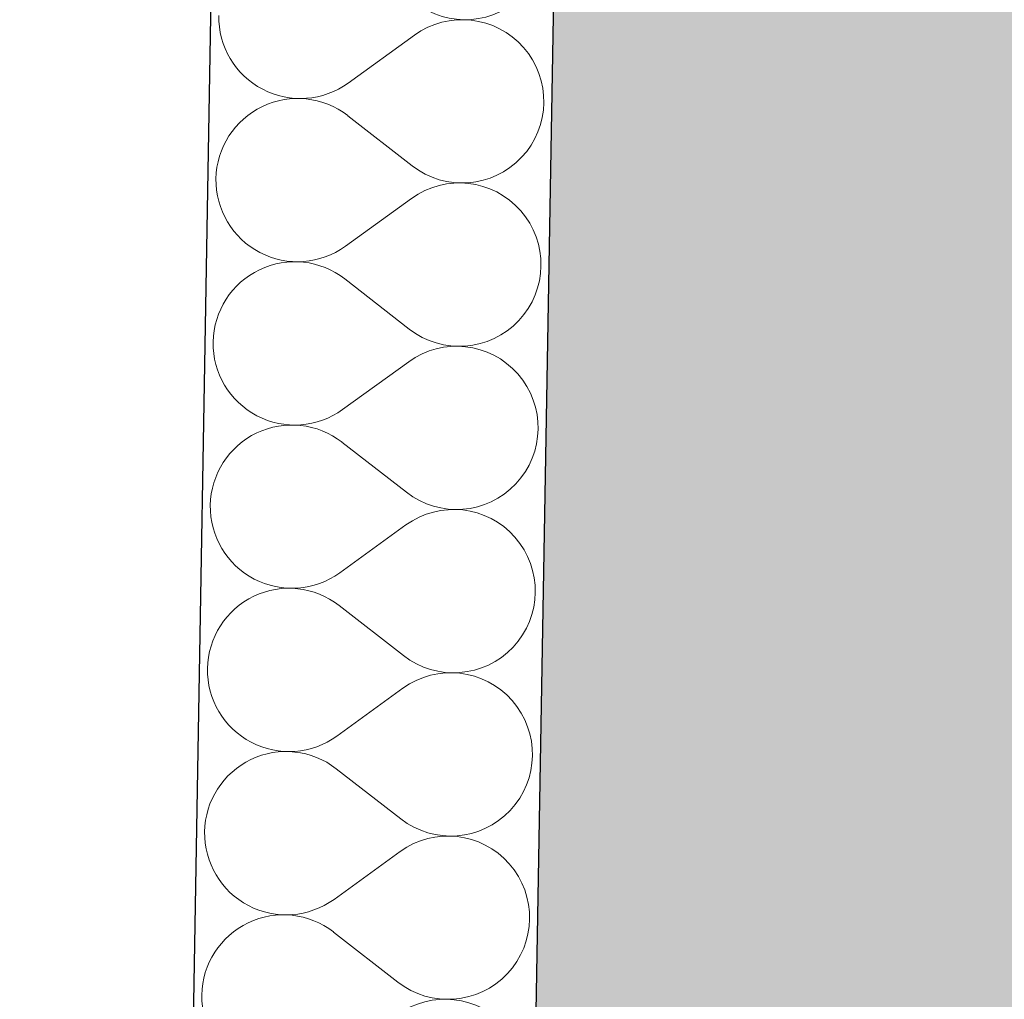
# Model space of a CAD drawing. Header units: millimetres. Extents: x -24674 to 2959, y -2716 to 20653.
# Tile 31 of 161: x -20642 to -20182, y 5005 to 5462. Entities that reach past the tile are written whole.
import ezdxf

# ---------------------------------------------------------------- set-up
doc = ezdxf.new("R2010")
doc.units = ezdxf.units.MM
doc.header["$MEASUREMENT"] = 0
doc.linetypes.add('Wipeout_Contour', pattern=[1000, 0, -1000])
for name, color, linetype in [('9._POHLED ZÁPADNÍ_1_Konstrukce - nosné', 7, 'Continuous'), ('9._POHLED ZÁPADNÍ_1_Nové_Konstrukce - nosné', 7, 'Continuous'), ('9._POHLED ZÁPADNÍ_1_Nové_Výplně – Řezové', 7, 'Continuous'), ('9._POHLED ZÁPADNÍ_1_Výplně – Řezové', 7, 'Continuous'), ('9._POHLED ZÁPADNÍ_1_VÝTAH VAR 1', 7, 'Continuous')]:
    doc.layers.add(name, color=color, linetype=linetype)

# ---------------------------------------------------------------- blocks, each defined once
blk = doc.blocks.new('*X4', base_point=(-27719.5, -6043.99))
at = {"layer": '9._POHLED ZÁPADNÍ_1_Nové_Výplně – Řezové', "color": 21, "linetype": 'Continuous', "lineweight": 20, "true_color": 0xffaaaa}
for p, q in [((-20548.99, 5463.8), (-20548.94, 5461.08)), ((-20548.94, 5461.08), (-20548.69, 5458.37)), ((-20442.86, 5461.07), (-20445.5, 5460.44)), ((-20440.17, 5461.51), (-20442.86, 5461.07)), ((-20437.46, 5461.76), (-20440.17, 5461.51)), ((-20434.74, 5461.81), (-20437.46, 5461.76)), ((-20432.03, 5461.66), (-20434.74, 5461.81)), ((-20429.33, 5461.33), (-20432.03, 5461.66)), ((-20426.66, 5460.8), (-20429.33, 5461.33)), ((-20424.03, 5460.08), (-20426.66, 5460.8)), ((-20548.69, 5458.37), (-20548.26, 5455.68)), ((-20453.08, 5457.45), (-20455.45, 5456.1)), ((-20450.63, 5458.63), (-20453.08, 5457.45)), ((-20448.1, 5459.63), (-20450.63, 5458.63)), ((-20445.5, 5460.44), (-20448.1, 5459.63)), ((-20421.47, 5459.18), (-20424.03, 5460.08)), ((-20418.97, 5458.1), (-20421.47, 5459.18)), ((-20416.56, 5456.84), (-20418.97, 5458.1)), ((-20414.24, 5455.41), (-20416.56, 5456.84)), ((-20548.26, 5455.68), (-20547.63, 5453.04)), ((-20547.63, 5453.04), (-20546.82, 5450.44)), ((-20457.71, 5454.59), (-20488.58, 5432.26)), ((-20455.45, 5456.1), (-20457.71, 5454.59)), ((-20412.04, 5453.82), (-20414.24, 5455.41)), ((-20409.95, 5452.08), (-20412.04, 5453.82)), ((-20407.99, 5450.19), (-20409.95, 5452.08)), ((-20546.82, 5450.44), (-20545.82, 5447.91)), ((-20545.82, 5447.91), (-20544.64, 5445.46)), ((-20406.17, 5448.17), (-20407.99, 5450.19)), ((-20404.5, 5446.02), (-20406.17, 5448.17)), ((-20544.64, 5445.46), (-20543.3, 5443.09)), ((-20543.3, 5443.09), (-20541.78, 5440.83)), ((-20402.99, 5443.76), (-20404.5, 5446.02)), ((-20401.64, 5441.4), (-20402.99, 5443.76)), ((-20541.78, 5440.83), (-20540.11, 5438.68)), ((-20540.11, 5438.68), (-20538.29, 5436.66)), ((-20400.46, 5438.94), (-20401.64, 5441.4)), ((-20399.47, 5436.41), (-20400.46, 5438.94)), ((-20538.29, 5436.66), (-20536.33, 5434.77)), ((-20536.33, 5434.77), (-20534.24, 5433.03)), ((-20398.65, 5433.82), (-20399.47, 5436.41)), ((-20398.02, 5431.17), (-20398.65, 5433.82)), ((-20534.24, 5433.03), (-20532.04, 5431.44)), ((-20532.04, 5431.44), (-20529.72, 5430.01)), ((-20529.72, 5430.01), (-20527.31, 5428.76)), ((-20527.31, 5428.76), (-20524.81, 5427.67)), ((-20495.65, 5428.22), (-20493.2, 5429.4)), ((-20493.2, 5429.4), (-20490.84, 5430.75)), ((-20490.84, 5430.75), (-20488.58, 5432.26)), ((-20397.59, 5428.48), (-20398.02, 5431.17)), ((-20524.81, 5427.67), (-20522.25, 5426.77)), ((-20519.65, 5424.32), (-20522.3, 5423.69)), ((-20522.25, 5426.77), (-20519.62, 5426.05)), ((-20516.97, 5424.75), (-20519.65, 5424.32)), ((-20519.62, 5426.05), (-20516.95, 5425.52)), ((-20514.26, 5425), (-20516.97, 5424.75)), ((-20516.95, 5425.52), (-20514.25, 5425.19)), ((-20511.54, 5425.04), (-20514.26, 5425)), ((-20514.25, 5425.19), (-20511.54, 5425.04)), ((-20511.54, 5425.04), (-20508.82, 5425.1)), ((-20508.82, 5424.9), (-20511.54, 5425.04)), ((-20508.82, 5425.1), (-20506.11, 5425.34)), ((-20506.12, 5424.56), (-20508.82, 5424.9)), ((-20503.45, 5424.03), (-20506.12, 5424.56)), ((-20506.11, 5425.34), (-20503.42, 5425.78)), ((-20500.83, 5423.31), (-20503.45, 5424.03)), ((-20503.42, 5425.78), (-20500.78, 5426.41)), ((-20500.78, 5426.41), (-20498.18, 5427.22)), ((-20498.18, 5427.22), (-20495.65, 5428.22)), ((-20397.34, 5425.77), (-20397.59, 5428.48)), ((-20397.29, 5423.05), (-20397.34, 5425.77)), ((-20532.25, 5419.37), (-20534.51, 5417.85)), ((-20529.88, 5420.71), (-20532.25, 5419.37)), ((-20527.43, 5421.89), (-20529.88, 5420.71)), ((-20524.9, 5422.88), (-20527.43, 5421.89)), ((-20522.3, 5423.69), (-20524.9, 5422.88)), ((-20498.27, 5422.4), (-20500.83, 5423.31)), ((-20495.77, 5421.31), (-20498.27, 5422.4)), ((-20493.36, 5420.05), (-20495.77, 5421.31)), ((-20491.05, 5418.62), (-20493.36, 5420.05)), ((-20397.78, 5417.64), (-20397.44, 5420.34)), ((-20397.44, 5420.34), (-20397.29, 5423.05)), ((-20536.66, 5416.19), (-20538.68, 5414.37)), ((-20534.51, 5417.85), (-20536.66, 5416.19)), ((-20488.84, 5417.03), (-20491.05, 5418.62)), ((-20458.77, 5393.64), (-20488.84, 5417.03)), ((-20399.02, 5412.34), (-20398.31, 5414.97)), ((-20398.31, 5414.97), (-20397.78, 5417.64)), ((-20542.31, 5410.32), (-20543.91, 5408.11)), ((-20540.57, 5412.41), (-20542.31, 5410.32)), ((-20538.68, 5414.37), (-20540.57, 5412.41)), ((-20399.93, 5409.78), (-20399.02, 5412.34)), ((-20545.33, 5405.8), (-20546.59, 5403.39)), ((-20543.91, 5408.11), (-20545.33, 5405.8)), ((-20402.27, 5404.87), (-20401.01, 5407.28)), ((-20401.01, 5407.28), (-20399.93, 5409.78)), ((-20546.59, 5403.39), (-20547.68, 5400.89)), ((-20405.3, 5400.35), (-20403.7, 5402.56)), ((-20403.7, 5402.56), (-20402.27, 5404.87)), ((-20548.58, 5398.33), (-20549.3, 5395.7)), ((-20547.68, 5400.89), (-20548.58, 5398.33)), ((-20408.93, 5396.31), (-20407.04, 5398.26)), ((-20407.04, 5398.26), (-20405.3, 5400.35)), ((-20549.83, 5393.04), (-20550.17, 5390.34)), ((-20549.3, 5395.7), (-20549.83, 5393.04)), ((-20458.77, 5393.64), (-20456.56, 5392.05)), ((-20456.56, 5392.05), (-20454.25, 5390.62)), ((-20415.36, 5391.31), (-20413.1, 5392.82)), ((-20413.1, 5392.82), (-20410.95, 5394.49)), ((-20410.95, 5394.49), (-20408.93, 5396.31)), ((-20550.17, 5390.34), (-20550.32, 5387.62)), ((-20550.32, 5387.62), (-20550.27, 5384.9)), ((-20454.25, 5390.62), (-20451.84, 5389.36)), ((-20451.84, 5389.36), (-20449.34, 5388.27)), ((-20449.34, 5388.27), (-20446.78, 5387.37)), ((-20446.78, 5387.37), (-20444.16, 5386.65)), ((-20425.31, 5386.98), (-20422.71, 5387.79)), ((-20422.71, 5387.79), (-20420.18, 5388.79)), ((-20420.18, 5388.79), (-20417.73, 5389.96)), ((-20417.73, 5389.96), (-20415.36, 5391.31)), ((-20550.27, 5384.9), (-20550.02, 5382.19)), ((-20449.43, 5383.45), (-20451.96, 5382.45)), ((-20446.83, 5384.26), (-20449.43, 5383.45)), ((-20444.19, 5384.89), (-20446.83, 5384.26)), ((-20441.5, 5385.33), (-20444.19, 5384.89)), ((-20444.16, 5386.65), (-20441.49, 5386.11)), ((-20438.79, 5385.58), (-20441.5, 5385.33)), ((-20441.49, 5386.11), (-20438.79, 5385.77)), ((-20438.79, 5385.77), (-20436.07, 5385.63)), ((-20436.07, 5385.63), (-20438.79, 5385.58)), ((-20436.07, 5385.63), (-20433.35, 5385.68)), ((-20433.35, 5385.49), (-20436.07, 5385.63)), ((-20433.35, 5385.68), (-20430.64, 5385.92)), ((-20430.66, 5385.15), (-20433.35, 5385.49)), ((-20427.99, 5384.62), (-20430.66, 5385.15)), ((-20430.64, 5385.92), (-20427.96, 5386.35)), ((-20425.36, 5383.9), (-20427.99, 5384.62)), ((-20427.96, 5386.35), (-20425.31, 5386.98)), ((-20422.8, 5383), (-20425.36, 5383.9)), ((-20420.3, 5381.92), (-20422.8, 5383)), ((-20550.02, 5382.19), (-20549.59, 5379.5)), ((-20549.59, 5379.5), (-20548.96, 5376.86)), ((-20459.03, 5378.41), (-20489.9, 5356.09)), ((-20456.77, 5379.92), (-20459.03, 5378.41)), ((-20454.41, 5381.27), (-20456.77, 5379.92)), ((-20451.96, 5382.45), (-20454.41, 5381.27)), ((-20417.89, 5380.66), (-20420.3, 5381.92)), ((-20415.57, 5379.23), (-20417.89, 5380.66)), ((-20413.36, 5377.64), (-20415.57, 5379.23)), ((-20548.96, 5376.86), (-20548.14, 5374.26)), ((-20548.14, 5374.26), (-20547.15, 5371.73)), ((-20411.28, 5375.9), (-20413.36, 5377.64)), ((-20409.32, 5374.01), (-20411.28, 5375.9)), ((-20407.5, 5371.99), (-20409.32, 5374.01)), ((-20547.15, 5371.73), (-20545.97, 5369.28)), ((-20545.97, 5369.28), (-20544.62, 5366.91)), ((-20405.83, 5369.84), (-20407.5, 5371.99)), ((-20404.31, 5367.58), (-20405.83, 5369.84)), ((-20544.62, 5366.91), (-20543.11, 5364.65)), ((-20543.11, 5364.65), (-20541.44, 5362.51)), ((-20402.97, 5365.22), (-20404.31, 5367.58)), ((-20401.79, 5362.76), (-20402.97, 5365.22)), ((-20541.44, 5362.51), (-20539.62, 5360.48)), ((-20539.62, 5360.48), (-20537.66, 5358.6)), ((-20400.79, 5360.23), (-20401.79, 5362.76)), ((-20399.98, 5357.64), (-20400.79, 5360.23)), ((-20537.66, 5358.6), (-20535.57, 5356.85)), ((-20535.57, 5356.85), (-20533.36, 5355.26)), ((-20533.36, 5355.26), (-20531.05, 5353.84)), ((-20492.16, 5354.57), (-20489.9, 5356.09)), ((-20399.35, 5354.99), (-20399.98, 5357.64)), ((-20398.92, 5352.3), (-20399.35, 5354.99)), ((-20531.05, 5353.84), (-20528.64, 5352.58)), ((-20528.64, 5352.58), (-20526.14, 5351.49)), ((-20526.14, 5351.49), (-20523.58, 5350.59)), ((-20523.58, 5350.59), (-20520.95, 5349.87)), ((-20502.1, 5350.23), (-20499.51, 5351.05)), ((-20499.51, 5351.05), (-20496.98, 5352.04)), ((-20496.98, 5352.04), (-20494.53, 5353.22)), ((-20494.53, 5353.22), (-20492.16, 5354.57)), ((-20398.67, 5349.59), (-20398.92, 5352.3)), ((-20526.23, 5346.7), (-20528.76, 5345.71)), ((-20523.63, 5347.52), (-20526.23, 5346.7)), ((-20520.98, 5348.14), (-20523.63, 5347.52)), ((-20518.3, 5348.58), (-20520.98, 5348.14)), ((-20520.95, 5349.87), (-20518.28, 5349.34)), ((-20515.59, 5348.82), (-20518.3, 5348.58)), ((-20518.28, 5349.34), (-20515.58, 5349.01)), ((-20512.87, 5348.87), (-20515.59, 5348.82)), ((-20515.58, 5349.01), (-20512.87, 5348.87)), ((-20512.87, 5348.87), (-20510.15, 5348.92)), ((-20510.15, 5348.72), (-20512.87, 5348.87)), ((-20510.15, 5348.92), (-20507.44, 5349.16)), ((-20507.45, 5348.38), (-20510.15, 5348.72)), ((-20504.78, 5347.85), (-20507.45, 5348.38)), ((-20507.44, 5349.16), (-20504.75, 5349.6)), ((-20502.16, 5347.13), (-20504.78, 5347.85)), ((-20504.75, 5349.6), (-20502.1, 5350.23)), ((-20499.59, 5346.22), (-20502.16, 5347.13)), ((-20497.1, 5345.13), (-20499.59, 5346.22)), ((-20398.77, 5344.16), (-20398.62, 5346.87)), ((-20398.62, 5346.87), (-20398.67, 5349.59)), ((-20535.84, 5341.68), (-20537.99, 5340.01)), ((-20533.58, 5343.19), (-20535.84, 5341.68)), ((-20531.21, 5344.53), (-20533.58, 5343.19)), ((-20528.76, 5345.71), (-20531.21, 5344.53)), ((-20494.69, 5343.87), (-20497.1, 5345.13)), ((-20492.38, 5342.44), (-20494.69, 5343.87)), ((-20490.17, 5340.85), (-20492.38, 5342.44)), ((-20399.63, 5338.79), (-20399.1, 5341.46)), ((-20399.1, 5341.46), (-20398.77, 5344.16)), ((-20540.01, 5338.19), (-20541.9, 5336.23)), ((-20537.99, 5340.01), (-20540.01, 5338.19)), ((-20460.1, 5317.46), (-20490.17, 5340.85)), ((-20400.35, 5336.17), (-20399.63, 5338.79)), ((-20543.64, 5334.14), (-20545.23, 5331.94)), ((-20541.9, 5336.23), (-20543.64, 5334.14)), ((-20402.34, 5331.11), (-20401.26, 5333.6)), ((-20401.26, 5333.6), (-20400.35, 5336.17)), ((-20546.66, 5329.62), (-20547.92, 5327.21)), ((-20545.23, 5331.94), (-20546.66, 5329.62)), ((-20405.03, 5326.38), (-20403.6, 5328.69)), ((-20403.6, 5328.69), (-20402.34, 5331.11)), ((-20549.01, 5324.71), (-20549.91, 5322.15)), ((-20547.92, 5327.21), (-20549.01, 5324.71)), ((-20408.37, 5322.08), (-20406.62, 5324.17)), ((-20406.62, 5324.17), (-20405.03, 5326.38)), ((-20550.63, 5319.53), (-20551.16, 5316.86)), ((-20549.91, 5322.15), (-20550.63, 5319.53)), ((-20414.43, 5316.64), (-20412.28, 5318.31)), ((-20412.28, 5318.31), (-20410.26, 5320.13)), ((-20410.26, 5320.13), (-20408.37, 5322.08)), ((-20551.5, 5314.16), (-20551.64, 5311.44)), ((-20551.16, 5316.86), (-20551.5, 5314.16)), ((-20460.1, 5317.46), (-20457.89, 5315.87)), ((-20457.89, 5315.87), (-20455.58, 5314.44)), ((-20455.58, 5314.44), (-20453.17, 5313.18)), ((-20421.51, 5312.61), (-20419.05, 5313.78)), ((-20419.05, 5313.78), (-20416.69, 5315.13)), ((-20416.69, 5315.13), (-20414.43, 5316.64)), ((-20551.64, 5311.44), (-20551.59, 5308.72)), ((-20453.17, 5313.18), (-20450.67, 5312.09)), ((-20450.67, 5312.09), (-20448.11, 5311.19)), ((-20448.11, 5311.19), (-20445.48, 5310.47)), ((-20442.83, 5309.15), (-20445.51, 5308.71)), ((-20445.48, 5310.47), (-20442.82, 5309.94)), ((-20440.12, 5309.4), (-20442.83, 5309.15)), ((-20442.82, 5309.94), (-20440.12, 5309.6)), ((-20440.12, 5309.6), (-20437.4, 5309.45)), ((-20437.4, 5309.45), (-20440.12, 5309.4)), ((-20437.4, 5309.45), (-20434.68, 5309.5)), ((-20434.68, 5309.31), (-20437.4, 5309.45)), ((-20434.68, 5309.5), (-20431.97, 5309.74)), ((-20431.98, 5308.97), (-20434.68, 5309.31)), ((-20431.97, 5309.74), (-20429.28, 5310.17)), ((-20429.28, 5310.17), (-20426.64, 5310.8)), ((-20426.64, 5310.8), (-20424.04, 5311.61)), ((-20424.04, 5311.61), (-20421.51, 5312.61)), ((-20551.59, 5308.72), (-20551.35, 5306.01)), ((-20551.35, 5306.01), (-20550.91, 5303.33)), ((-20455.74, 5305.09), (-20458.1, 5303.74)), ((-20453.29, 5306.27), (-20455.74, 5305.09)), ((-20450.76, 5307.27), (-20453.29, 5306.27)), ((-20448.16, 5308.09), (-20450.76, 5307.27)), ((-20445.51, 5308.71), (-20448.16, 5308.09)), ((-20429.31, 5308.44), (-20431.98, 5308.97)), ((-20426.69, 5307.72), (-20429.31, 5308.44)), ((-20424.12, 5306.82), (-20426.69, 5307.72)), ((-20421.63, 5305.74), (-20424.12, 5306.82)), ((-20419.22, 5304.48), (-20421.63, 5305.74)), ((-20416.9, 5303.05), (-20419.22, 5304.48)), ((-20550.91, 5303.33), (-20550.29, 5300.68)), ((-20550.29, 5300.68), (-20549.47, 5298.08)), ((-20460.36, 5302.23), (-20491.23, 5279.91)), ((-20458.1, 5303.74), (-20460.36, 5302.23)), ((-20414.69, 5301.46), (-20416.9, 5303.05)), ((-20412.6, 5299.72), (-20414.69, 5301.46)), ((-20549.47, 5298.08), (-20548.47, 5295.55)), ((-20548.47, 5295.55), (-20547.3, 5293.1)), ((-20410.65, 5297.83), (-20412.6, 5299.72)), ((-20408.83, 5295.81), (-20410.65, 5297.83)), ((-20407.16, 5293.66), (-20408.83, 5295.81)), ((-20547.3, 5293.1), (-20545.95, 5290.74)), ((-20545.95, 5290.74), (-20544.44, 5288.47)), ((-20405.64, 5291.4), (-20407.16, 5293.66)), ((-20404.29, 5289.04), (-20405.64, 5291.4)), ((-20544.44, 5288.47), (-20542.77, 5286.33)), ((-20542.77, 5286.33), (-20540.95, 5284.3)), ((-20403.12, 5286.58), (-20404.29, 5289.04)), ((-20402.12, 5284.05), (-20403.12, 5286.58)), ((-20540.95, 5284.3), (-20538.99, 5282.42)), ((-20538.99, 5282.42), (-20536.9, 5280.67)), ((-20401.31, 5281.46), (-20402.12, 5284.05)), ((-20400.68, 5278.81), (-20401.31, 5281.46)), ((-20536.9, 5280.67), (-20534.69, 5279.08)), ((-20534.69, 5279.08), (-20532.38, 5277.66)), ((-20532.38, 5277.66), (-20529.97, 5276.4)), ((-20498.31, 5275.87), (-20495.85, 5277.04)), ((-20495.85, 5277.04), (-20493.49, 5278.39)), ((-20493.49, 5278.39), (-20491.23, 5279.91)), ((-20400.24, 5276.12), (-20400.68, 5278.81)), ((-20529.97, 5276.4), (-20527.47, 5275.31)), ((-20527.47, 5275.31), (-20524.9, 5274.41)), ((-20524.9, 5274.41), (-20522.28, 5273.69)), ((-20519.62, 5272.4), (-20522.31, 5271.96)), ((-20522.28, 5273.69), (-20519.61, 5273.17)), ((-20516.91, 5272.64), (-20519.62, 5272.4)), ((-20519.61, 5273.17), (-20516.91, 5272.83)), ((-20516.91, 5272.83), (-20514.19, 5272.69)), ((-20514.19, 5272.69), (-20516.91, 5272.64)), ((-20514.19, 5272.69), (-20511.47, 5272.74)), ((-20511.48, 5272.54), (-20514.19, 5272.69)), ((-20508.78, 5272.2), (-20511.48, 5272.54)), ((-20511.47, 5272.74), (-20508.76, 5272.98)), ((-20508.76, 5272.98), (-20506.08, 5273.42)), ((-20506.08, 5273.42), (-20503.43, 5274.05)), ((-20503.43, 5274.05), (-20500.84, 5274.87)), ((-20500.84, 5274.87), (-20498.31, 5275.87)), ((-20400, 5273.42), (-20400.24, 5276.12)), ((-20399.95, 5270.7), (-20400, 5273.42)), ((-20532.54, 5268.35), (-20534.9, 5267.01)), ((-20530.08, 5269.53), (-20532.54, 5268.35)), ((-20527.55, 5270.52), (-20530.08, 5269.53)), ((-20524.96, 5271.34), (-20527.55, 5270.52)), ((-20522.31, 5271.96), (-20524.96, 5271.34)), ((-20506.11, 5271.67), (-20508.78, 5272.2)), ((-20503.49, 5270.95), (-20506.11, 5271.67)), ((-20500.92, 5270.04), (-20503.49, 5270.95)), ((-20498.43, 5268.96), (-20500.92, 5270.04)), ((-20496.02, 5267.69), (-20498.43, 5268.96)), ((-20493.7, 5266.26), (-20496.02, 5267.69)), ((-20400.43, 5265.28), (-20400.09, 5267.98)), ((-20400.09, 5267.98), (-20399.95, 5270.7)), ((-20539.31, 5263.83), (-20541.34, 5262.01)), ((-20537.17, 5265.5), (-20539.31, 5263.83)), ((-20534.9, 5267.01), (-20537.17, 5265.5)), ((-20491.5, 5264.67), (-20493.7, 5266.26)), ((-20461.42, 5241.29), (-20491.5, 5264.67)), ((-20400.96, 5262.61), (-20400.43, 5265.28)), ((-20543.23, 5260.05), (-20544.97, 5257.96)), ((-20541.34, 5262.01), (-20543.23, 5260.05)), ((-20402.59, 5257.42), (-20401.68, 5259.99)), ((-20401.68, 5259.99), (-20400.96, 5262.61)), ((-20546.56, 5255.76), (-20547.99, 5253.44)), ((-20544.97, 5257.96), (-20546.56, 5255.76)), ((-20404.93, 5252.52), (-20403.67, 5254.93)), ((-20403.67, 5254.93), (-20402.59, 5257.42)), ((-20549.25, 5251.03), (-20550.34, 5248.54)), ((-20547.99, 5253.44), (-20549.25, 5251.03)), ((-20407.95, 5247.99), (-20406.36, 5250.2)), ((-20406.36, 5250.2), (-20404.93, 5252.52)), ((-20551.24, 5245.97), (-20551.96, 5243.35)), ((-20550.34, 5248.54), (-20551.24, 5245.97)), ((-20411.58, 5243.95), (-20409.7, 5245.91)), ((-20409.7, 5245.91), (-20407.95, 5247.99)), ((-20552.49, 5240.68), (-20552.83, 5237.98)), ((-20551.96, 5243.35), (-20552.49, 5240.68)), ((-20461.42, 5241.29), (-20459.22, 5239.69)), ((-20418.02, 5238.95), (-20415.76, 5240.46)), ((-20415.76, 5240.46), (-20413.61, 5242.13)), ((-20413.61, 5242.13), (-20411.58, 5243.95)), ((-20552.83, 5237.98), (-20552.97, 5235.26)), ((-20459.22, 5239.69), (-20456.9, 5238.26)), ((-20456.9, 5238.26), (-20454.49, 5237)), ((-20454.49, 5237), (-20452, 5235.91)), ((-20452, 5235.91), (-20449.44, 5235.01)), ((-20425.37, 5235.43), (-20422.84, 5236.43)), ((-20422.84, 5236.43), (-20420.38, 5237.6)), ((-20420.38, 5237.6), (-20418.02, 5238.95)), ((-20552.97, 5235.26), (-20552.92, 5232.54)), ((-20552.92, 5232.54), (-20552.68, 5229.83)), ((-20452.08, 5231.09), (-20454.61, 5230.09)), ((-20449.49, 5231.91), (-20452.08, 5231.09)), ((-20446.84, 5232.53), (-20449.49, 5231.91)), ((-20449.44, 5235.01), (-20446.81, 5234.29)), ((-20444.16, 5232.97), (-20446.84, 5232.53)), ((-20446.81, 5234.29), (-20444.14, 5233.76)), ((-20441.45, 5233.22), (-20444.16, 5232.97)), ((-20444.14, 5233.76), (-20441.44, 5233.42)), ((-20438.73, 5233.27), (-20441.45, 5233.22)), ((-20441.44, 5233.42), (-20438.73, 5233.27)), ((-20438.73, 5233.27), (-20436.01, 5233.32)), ((-20436.01, 5233.13), (-20438.73, 5233.27)), ((-20436.01, 5233.32), (-20433.3, 5233.56)), ((-20433.31, 5232.79), (-20436.01, 5233.13)), ((-20430.64, 5232.26), (-20433.31, 5232.79)), ((-20433.3, 5233.56), (-20430.61, 5233.99)), ((-20428.02, 5231.55), (-20430.64, 5232.26)), ((-20430.61, 5233.99), (-20427.96, 5234.62)), ((-20425.45, 5230.64), (-20428.02, 5231.55)), ((-20427.96, 5234.62), (-20425.37, 5235.43)), ((-20552.68, 5229.83), (-20552.24, 5227.15)), ((-20552.24, 5227.15), (-20551.61, 5224.5)), ((-20459.43, 5227.56), (-20461.69, 5226.05)), ((-20457.07, 5228.91), (-20459.43, 5227.56)), ((-20454.61, 5230.09), (-20457.07, 5228.91)), ((-20422.96, 5229.56), (-20425.45, 5230.64)), ((-20420.54, 5228.3), (-20422.96, 5229.56)), ((-20418.23, 5226.87), (-20420.54, 5228.3)), ((-20416.02, 5225.28), (-20418.23, 5226.87)), ((-20551.61, 5224.5), (-20550.8, 5221.9)), ((-20550.8, 5221.9), (-20549.8, 5219.37)), ((-20461.69, 5226.05), (-20492.56, 5203.73)), ((-20413.93, 5223.54), (-20416.02, 5225.28)), ((-20411.97, 5221.65), (-20413.93, 5223.54)), ((-20549.8, 5219.37), (-20548.63, 5216.92)), ((-20410.15, 5219.63), (-20411.97, 5221.65)), ((-20408.48, 5217.48), (-20410.15, 5219.63)), ((-20406.97, 5215.22), (-20408.48, 5217.48)), ((-20548.63, 5216.92), (-20547.28, 5214.56)), ((-20547.28, 5214.56), (-20545.77, 5212.3)), ((-20405.62, 5212.86), (-20406.97, 5215.22)), ((-20404.45, 5210.41), (-20405.62, 5212.86)), ((-20545.77, 5212.3), (-20544.1, 5210.15)), ((-20544.1, 5210.15), (-20542.28, 5208.13)), ((-20542.28, 5208.13), (-20540.32, 5206.24)), ((-20403.45, 5207.87), (-20404.45, 5210.41)), ((-20540.32, 5206.24), (-20538.23, 5204.49)), ((-20538.23, 5204.49), (-20536.02, 5202.91)), ((-20494.82, 5202.21), (-20492.56, 5203.73)), ((-20402.64, 5205.28), (-20403.45, 5207.87)), ((-20402.01, 5202.63), (-20402.64, 5205.28)), ((-20536.02, 5202.91), (-20533.71, 5201.48)), ((-20533.71, 5201.48), (-20531.29, 5200.22)), ((-20531.29, 5200.22), (-20528.8, 5199.14)), ((-20528.8, 5199.14), (-20526.23, 5198.23)), ((-20502.17, 5198.69), (-20499.64, 5199.69)), ((-20499.64, 5199.69), (-20497.18, 5200.86)), ((-20497.18, 5200.86), (-20494.82, 5202.21)), ((-20401.57, 5199.95), (-20402.01, 5202.63)), ((-20401.33, 5197.24), (-20401.57, 5199.95)), ((-20528.88, 5194.35), (-20531.41, 5193.35)), ((-20526.29, 5195.16), (-20528.88, 5194.35)), ((-20523.64, 5195.78), (-20526.29, 5195.16)), ((-20526.23, 5198.23), (-20523.61, 5197.52)), ((-20520.95, 5196.22), (-20523.64, 5195.78)), ((-20523.61, 5197.52), (-20520.94, 5196.99)), ((-20518.24, 5196.46), (-20520.95, 5196.22)), ((-20520.94, 5196.99), (-20518.24, 5196.65)), ((-20518.24, 5196.65), (-20515.52, 5196.51)), ((-20515.52, 5196.51), (-20518.24, 5196.46)), ((-20515.52, 5196.51), (-20512.8, 5196.56)), ((-20512.81, 5196.36), (-20515.52, 5196.51)), ((-20510.11, 5196.02), (-20512.81, 5196.36)), ((-20512.8, 5196.56), (-20510.09, 5196.8)), ((-20507.44, 5195.49), (-20510.11, 5196.02)), ((-20510.09, 5196.8), (-20507.41, 5197.24)), ((-20504.81, 5194.77), (-20507.44, 5195.49)), ((-20507.41, 5197.24), (-20504.76, 5197.87)), ((-20502.25, 5193.86), (-20504.81, 5194.77)), ((-20504.76, 5197.87), (-20502.17, 5198.69)), ((-20401.42, 5191.8), (-20401.28, 5194.52)), ((-20401.28, 5194.52), (-20401.33, 5197.24)), ((-20536.23, 5190.83), (-20538.49, 5189.32)), ((-20533.87, 5192.18), (-20536.23, 5190.83)), ((-20531.41, 5193.35), (-20533.87, 5192.18)), ((-20499.76, 5192.78), (-20502.25, 5193.86)), ((-20497.35, 5191.52), (-20499.76, 5192.78)), ((-20495.03, 5190.08), (-20497.35, 5191.52)), ((-20492.83, 5188.49), (-20495.03, 5190.08)), ((-20401.76, 5189.1), (-20401.42, 5191.8)), ((-20542.67, 5185.83), (-20544.55, 5183.87)), ((-20540.64, 5187.65), (-20542.67, 5185.83)), ((-20538.49, 5189.32), (-20540.64, 5187.65)), ((-20462.75, 5165.11), (-20492.83, 5188.49)), ((-20403.01, 5183.81), (-20402.29, 5186.43)), ((-20402.29, 5186.43), (-20401.76, 5189.1)), ((-20546.3, 5181.78), (-20547.89, 5179.58)), ((-20544.55, 5183.87), (-20546.3, 5181.78)), ((-20405, 5178.75), (-20403.91, 5181.24)), ((-20403.91, 5181.24), (-20403.01, 5183.81)), ((-20549.32, 5177.26), (-20550.58, 5174.85)), ((-20547.89, 5179.58), (-20549.32, 5177.26)), ((-20407.69, 5174.02), (-20406.26, 5176.34)), ((-20406.26, 5176.34), (-20405, 5178.75)), ((-20551.66, 5172.36), (-20552.57, 5169.79)), ((-20550.58, 5174.85), (-20551.66, 5172.36)), ((-20411.02, 5169.73), (-20409.28, 5171.81)), ((-20409.28, 5171.81), (-20407.69, 5174.02)), ((-20553.29, 5167.17), (-20553.82, 5164.5)), ((-20552.57, 5169.79), (-20553.29, 5167.17)), ((-20414.94, 5165.95), (-20412.91, 5167.77)), ((-20412.91, 5167.77), (-20411.02, 5169.73)), ((-20553.82, 5164.5), (-20554.16, 5161.8)), ((-20462.75, 5165.11), (-20460.55, 5163.51)), ((-20460.55, 5163.51), (-20458.23, 5162.08)), ((-20458.23, 5162.08), (-20455.82, 5160.82)), ((-20421.71, 5161.42), (-20419.35, 5162.77)), ((-20419.35, 5162.77), (-20417.08, 5164.28)), ((-20417.08, 5164.28), (-20414.94, 5165.95)), ((-20554.16, 5161.8), (-20554.3, 5159.08)), ((-20554.3, 5159.08), (-20554.25, 5156.36)), ((-20455.82, 5160.82), (-20453.33, 5159.74)), ((-20453.33, 5159.74), (-20450.76, 5158.83)), ((-20450.76, 5158.83), (-20448.14, 5158.11)), ((-20448.14, 5158.11), (-20445.47, 5157.58)), ((-20445.47, 5157.58), (-20442.77, 5157.24)), ((-20437.34, 5157.14), (-20434.63, 5157.38)), ((-20434.63, 5157.38), (-20431.94, 5157.82)), ((-20431.94, 5157.82), (-20429.29, 5158.44)), ((-20429.29, 5158.44), (-20426.7, 5159.25)), ((-20426.7, 5159.25), (-20424.16, 5160.25)), ((-20424.16, 5160.25), (-20421.71, 5161.42)), ((-20554.25, 5156.36), (-20554.01, 5153.65)), ((-20554.01, 5153.65), (-20553.57, 5150.97)), ((-20455.94, 5153.91), (-20458.4, 5152.73)), ((-20453.41, 5154.91), (-20455.94, 5153.91)), ((-20450.82, 5155.73), (-20453.41, 5154.91)), ((-20448.17, 5156.36), (-20450.82, 5155.73)), ((-20445.49, 5156.79), (-20448.17, 5156.36)), ((-20442.78, 5157.04), (-20445.49, 5156.79)), ((-20440.06, 5157.09), (-20442.78, 5157.04)), ((-20442.77, 5157.24), (-20440.06, 5157.09)), ((-20440.06, 5157.09), (-20437.34, 5157.14)), ((-20437.34, 5156.95), (-20440.06, 5157.09)), ((-20434.64, 5156.61), (-20437.34, 5156.95)), ((-20431.97, 5156.08), (-20434.64, 5156.61)), ((-20429.35, 5155.37), (-20431.97, 5156.08)), ((-20426.78, 5154.46), (-20429.35, 5155.37)), ((-20424.28, 5153.38), (-20426.78, 5154.46)), ((-20421.87, 5152.12), (-20424.28, 5153.38)), ((-20553.57, 5150.97), (-20552.94, 5148.32)), ((-20552.94, 5148.32), (-20552.13, 5145.72)), ((-20463.02, 5149.87), (-20493.89, 5127.55)), ((-20460.76, 5151.39), (-20463.02, 5149.87)), ((-20458.4, 5152.73), (-20460.76, 5151.39)), ((-20419.56, 5150.69), (-20421.87, 5152.12)), ((-20417.35, 5149.1), (-20419.56, 5150.69)), ((-20415.26, 5147.36), (-20417.35, 5149.1)), ((-20552.13, 5145.72), (-20551.13, 5143.19)), ((-20413.3, 5145.47), (-20415.26, 5147.36)), ((-20411.48, 5143.45), (-20413.3, 5145.47)), ((-20551.13, 5143.19), (-20549.96, 5140.74)), ((-20549.96, 5140.74), (-20548.61, 5138.38)), ((-20409.81, 5141.3), (-20411.48, 5143.45)), ((-20408.3, 5139.04), (-20409.81, 5141.3)), ((-20406.95, 5136.68), (-20408.3, 5139.04)), ((-20548.61, 5138.38), (-20547.09, 5136.12)), ((-20547.09, 5136.12), (-20545.42, 5133.97)), ((-20405.78, 5134.23), (-20406.95, 5136.68)), ((-20545.42, 5133.97), (-20543.6, 5131.95)), ((-20543.6, 5131.95), (-20541.65, 5130.06)), ((-20541.65, 5130.06), (-20539.56, 5128.32)), ((-20404.78, 5131.7), (-20405.78, 5134.23)), ((-20403.96, 5129.1), (-20404.78, 5131.7)), ((-20539.56, 5128.32), (-20537.35, 5126.73)), ((-20537.35, 5126.73), (-20535.03, 5125.3)), ((-20535.03, 5125.3), (-20532.62, 5124.04)), ((-20498.51, 5124.69), (-20496.15, 5126.03)), ((-20496.15, 5126.03), (-20493.89, 5127.55)), ((-20403.34, 5126.45), (-20403.96, 5129.1)), ((-20402.9, 5123.77), (-20403.34, 5126.45)), ((-20532.62, 5124.04), (-20530.13, 5122.96)), ((-20530.13, 5122.96), (-20527.56, 5122.05)), ((-20527.56, 5122.05), (-20524.94, 5121.34)), ((-20524.94, 5121.34), (-20522.27, 5120.81)), ((-20522.27, 5120.81), (-20519.57, 5120.47)), ((-20514.13, 5120.38), (-20511.42, 5120.63)), ((-20511.42, 5120.63), (-20508.74, 5121.06)), ((-20508.74, 5121.06), (-20506.09, 5121.69)), ((-20506.09, 5121.69), (-20503.49, 5122.51)), ((-20503.49, 5122.51), (-20500.96, 5123.51)), ((-20500.96, 5123.51), (-20498.51, 5124.69)), ((-20402.66, 5121.06), (-20402.9, 5123.77)), ((-20402.61, 5118.34), (-20402.66, 5121.06)), ((-20535.2, 5116), (-20537.56, 5114.65)), ((-20532.74, 5117.17), (-20535.2, 5116)), ((-20530.21, 5118.17), (-20532.74, 5117.17)), ((-20527.61, 5118.98), (-20530.21, 5118.17)), ((-20524.97, 5119.6), (-20527.61, 5118.98)), ((-20522.28, 5120.04), (-20524.97, 5119.6)), ((-20519.57, 5120.28), (-20522.28, 5120.04)), ((-20519.57, 5120.47), (-20516.85, 5120.33)), ((-20516.85, 5120.33), (-20519.57, 5120.28)), ((-20516.85, 5120.33), (-20514.13, 5120.38)), ((-20514.13, 5120.18), (-20516.85, 5120.33)), ((-20511.43, 5119.84), (-20514.13, 5120.18)), ((-20508.77, 5119.31), (-20511.43, 5119.84)), ((-20506.14, 5118.59), (-20508.77, 5119.31)), ((-20503.58, 5117.68), (-20506.14, 5118.59)), ((-20501.08, 5116.6), (-20503.58, 5117.68)), ((-20498.67, 5115.34), (-20501.08, 5116.6)), ((-20402.75, 5115.62), (-20402.61, 5118.34)), ((-20541.97, 5111.47), (-20543.99, 5109.65)), ((-20539.82, 5113.14), (-20541.97, 5111.47)), ((-20537.56, 5114.65), (-20539.82, 5113.14)), ((-20496.36, 5113.91), (-20498.67, 5115.34)), ((-20494.15, 5112.31), (-20496.36, 5113.91)), ((-20464.08, 5088.93), (-20494.15, 5112.31)), ((-20403.62, 5110.25), (-20403.09, 5112.92)), ((-20403.09, 5112.92), (-20402.75, 5115.62)), ((-20545.88, 5107.69), (-20547.63, 5105.61)), ((-20543.99, 5109.65), (-20545.88, 5107.69)), ((-20405.24, 5105.06), (-20404.34, 5107.63)), ((-20404.34, 5107.63), (-20403.62, 5110.25)), ((-20549.22, 5103.4), (-20550.65, 5101.08)), ((-20547.63, 5105.61), (-20549.22, 5103.4)), ((-20407.59, 5100.16), (-20406.33, 5102.57)), ((-20406.33, 5102.57), (-20405.24, 5105.06)), ((-20551.91, 5098.67), (-20552.99, 5096.18)), ((-20550.65, 5101.08), (-20551.91, 5098.67)), ((-20410.61, 5095.64), (-20409.02, 5097.84)), ((-20409.02, 5097.84), (-20407.59, 5100.16)), ((-20553.9, 5093.61), (-20554.62, 5090.99)), ((-20552.99, 5096.18), (-20553.9, 5093.61)), ((-20414.24, 5091.59), (-20412.35, 5093.55)), ((-20412.35, 5093.55), (-20410.61, 5095.64)), ((-20554.62, 5090.99), (-20555.15, 5088.32)), ((-20464.08, 5088.93), (-20461.87, 5087.34)), ((-20418.41, 5088.1), (-20416.26, 5089.77)), ((-20416.26, 5089.77), (-20414.24, 5091.59)), ((-20555.48, 5085.62), (-20555.63, 5082.9)), ((-20555.15, 5088.32), (-20555.48, 5085.62)), ((-20461.87, 5087.34), (-20459.56, 5085.91)), ((-20459.56, 5085.91), (-20457.15, 5084.64)), ((-20457.15, 5084.64), (-20454.66, 5083.56)), ((-20428.02, 5083.08), (-20425.49, 5084.07)), ((-20425.49, 5084.07), (-20423.04, 5085.25)), ((-20423.04, 5085.25), (-20420.67, 5086.59)), ((-20420.67, 5086.59), (-20418.41, 5088.1)), ((-20555.63, 5082.9), (-20555.58, 5080.18)), ((-20555.58, 5080.18), (-20555.33, 5077.47)), ((-20452.15, 5079.55), (-20454.74, 5078.73)), ((-20454.66, 5083.56), (-20452.09, 5082.65)), ((-20449.5, 5080.18), (-20452.15, 5079.55)), ((-20452.09, 5082.65), (-20449.47, 5081.93)), ((-20446.81, 5080.62), (-20449.5, 5080.18)), ((-20449.47, 5081.93), (-20446.8, 5081.4)), ((-20444.1, 5080.86), (-20446.81, 5080.62)), ((-20446.8, 5081.4), (-20444.1, 5081.06)), ((-20444.1, 5081.06), (-20441.38, 5080.91)), ((-20441.38, 5080.91), (-20444.1, 5080.86)), ((-20441.38, 5080.91), (-20438.66, 5080.96)), ((-20438.67, 5080.77), (-20441.38, 5080.91)), ((-20435.97, 5080.43), (-20438.67, 5080.77)), ((-20438.66, 5080.96), (-20435.95, 5081.2)), ((-20433.3, 5079.91), (-20435.97, 5080.43)), ((-20435.95, 5081.2), (-20433.27, 5081.64)), ((-20430.67, 5079.19), (-20433.3, 5079.91)), ((-20433.27, 5081.64), (-20430.62, 5082.26)), ((-20430.62, 5082.26), (-20428.02, 5083.08)), ((-20555.33, 5077.47), (-20554.9, 5074.79)), ((-20554.9, 5074.79), (-20554.27, 5072.14)), ((-20462.09, 5075.21), (-20464.35, 5073.69)), ((-20459.72, 5076.56), (-20462.09, 5075.21)), ((-20457.27, 5077.73), (-20459.72, 5076.56)), ((-20454.74, 5078.73), (-20457.27, 5077.73)), ((-20428.11, 5078.29), (-20430.67, 5079.19)), ((-20425.61, 5077.2), (-20428.11, 5078.29)), ((-20423.2, 5075.94), (-20425.61, 5077.2)), ((-20420.89, 5074.51), (-20423.2, 5075.94)), ((-20554.27, 5072.14), (-20553.46, 5069.55)), ((-20464.35, 5073.69), (-20495.22, 5051.37)), ((-20418.68, 5072.93), (-20420.89, 5074.51)), ((-20416.59, 5071.18), (-20418.68, 5072.93)), ((-20414.63, 5069.29), (-20416.59, 5071.18)), ((-20553.46, 5069.55), (-20552.46, 5067.02)), ((-20552.46, 5067.02), (-20551.28, 5064.56)), ((-20412.81, 5067.27), (-20414.63, 5069.29)), ((-20411.14, 5065.13), (-20412.81, 5067.27)), ((-20551.28, 5064.56), (-20549.94, 5062.2)), ((-20549.94, 5062.2), (-20548.42, 5059.94)), ((-20409.63, 5062.86), (-20411.14, 5065.13)), ((-20408.28, 5060.5), (-20409.63, 5062.86)), ((-20548.42, 5059.94), (-20546.75, 5057.79)), ((-20546.75, 5057.79), (-20544.93, 5055.77)), ((-20407.1, 5058.05), (-20408.28, 5060.5)), ((-20406.11, 5055.52), (-20407.1, 5058.05)), ((-20544.93, 5055.77), (-20542.97, 5053.88)), ((-20542.97, 5053.88), (-20540.89, 5052.14)), ((-20540.89, 5052.14), (-20538.68, 5050.55)), ((-20405.29, 5052.92), (-20406.11, 5055.52)), ((-20404.66, 5050.27), (-20405.29, 5052.92)), ((-20538.68, 5050.55), (-20536.36, 5049.12)), ((-20536.36, 5049.12), (-20533.95, 5047.86)), ((-20533.95, 5047.86), (-20531.45, 5046.78)), ((-20504.82, 5046.33), (-20502.29, 5047.33)), ((-20502.29, 5047.33), (-20499.84, 5048.51)), ((-20499.84, 5048.51), (-20497.48, 5049.86)), ((-20497.48, 5049.86), (-20495.22, 5051.37)), ((-20404.23, 5047.59), (-20404.66, 5050.27)), ((-20403.98, 5044.88), (-20404.23, 5047.59)), ((-20528.94, 5042.8), (-20531.54, 5041.99)), ((-20531.45, 5046.78), (-20528.89, 5045.87)), ((-20526.29, 5043.43), (-20528.94, 5042.8)), ((-20528.89, 5045.87), (-20526.26, 5045.16)), ((-20523.61, 5043.86), (-20526.29, 5043.43)), ((-20526.26, 5045.16), (-20523.59, 5044.63)), ((-20520.9, 5044.1), (-20523.61, 5043.86)), ((-20523.59, 5044.63), (-20520.9, 5044.29)), ((-20520.9, 5044.29), (-20518.18, 5044.15)), ((-20518.18, 5044.15), (-20520.9, 5044.1)), ((-20518.18, 5044.15), (-20515.46, 5044.2)), ((-20515.46, 5044), (-20518.18, 5044.15)), ((-20515.46, 5044.2), (-20512.75, 5044.45)), ((-20512.76, 5043.66), (-20515.46, 5044)), ((-20510.09, 5043.13), (-20512.76, 5043.66)), ((-20512.75, 5044.45), (-20510.06, 5044.89)), ((-20507.47, 5042.41), (-20510.09, 5043.13)), ((-20510.06, 5044.89), (-20507.42, 5045.51)), ((-20507.42, 5045.51), (-20504.82, 5046.33)), ((-20403.93, 5042.16), (-20403.98, 5044.88)), ((-20538.89, 5038.47), (-20541.15, 5036.96)), ((-20536.52, 5039.82), (-20538.89, 5038.47)), ((-20534.07, 5040.99), (-20536.52, 5039.82)), ((-20531.54, 5041.99), (-20534.07, 5040.99)), ((-20504.91, 5041.51), (-20507.47, 5042.41)), ((-20502.41, 5040.42), (-20504.91, 5041.51)), ((-20500, 5039.16), (-20502.41, 5040.42)), ((-20497.69, 5037.73), (-20500, 5039.16)), ((-20404.42, 5036.74), (-20404.08, 5039.44)), ((-20404.08, 5039.44), (-20403.93, 5042.16)), ((-20545.32, 5033.47), (-20547.21, 5031.51)), ((-20543.3, 5035.29), (-20545.32, 5033.47)), ((-20541.15, 5036.96), (-20543.3, 5035.29)), ((-20495.48, 5036.13), (-20497.69, 5037.73)), ((-20465.41, 5012.75), (-20495.48, 5036.13)), ((-20405.67, 5031.45), (-20404.95, 5034.07)), ((-20404.95, 5034.07), (-20404.42, 5036.74)), ((-20548.95, 5029.43), (-20550.55, 5027.22)), ((-20547.21, 5031.51), (-20548.95, 5029.43)), ((-20407.66, 5026.39), (-20406.57, 5028.88)), ((-20406.57, 5028.88), (-20405.67, 5031.45)), ((-20551.98, 5024.91), (-20553.24, 5022.49)), ((-20550.55, 5027.22), (-20551.98, 5024.91)), ((-20408.92, 5023.98), (-20407.66, 5026.39)), ((-20554.32, 5020), (-20555.22, 5017.43)), ((-20553.24, 5022.49), (-20554.32, 5020)), ((-20413.68, 5017.37), (-20411.94, 5019.46)), ((-20411.94, 5019.46), (-20410.34, 5021.66)), ((-20410.34, 5021.66), (-20408.92, 5023.98)), ((-20555.22, 5017.43), (-20555.94, 5014.81)), ((-20417.59, 5013.59), (-20415.57, 5015.41)), ((-20415.57, 5015.41), (-20413.68, 5017.37)), ((-20556.47, 5012.14), (-20556.81, 5009.44)), ((-20555.94, 5014.81), (-20556.47, 5012.14)), ((-20465.41, 5012.75), (-20463.2, 5011.16)), ((-20463.2, 5011.16), (-20460.89, 5009.73)), ((-20424.37, 5009.07), (-20422, 5010.41)), ((-20422, 5010.41), (-20419.74, 5011.92)), ((-20419.74, 5011.92), (-20417.59, 5013.59)), ((-20556.81, 5009.44), (-20556.96, 5006.73)), ((-20556.96, 5006.73), (-20556.91, 5004.01)), ((-20460.89, 5009.73), (-20458.48, 5008.46)), ((-20458.48, 5008.46), (-20455.98, 5007.38)), ((-20455.98, 5007.38), (-20453.42, 5006.47)), ((-20453.42, 5006.47), (-20450.8, 5005.75)), ((-20450.8, 5005.75), (-20448.13, 5005.22)), ((-20434.6, 5005.46), (-20431.95, 5006.08)), ((-20431.95, 5006.08), (-20429.35, 5006.9)), ((-20429.35, 5006.9), (-20426.82, 5007.89)), ((-20426.82, 5007.89), (-20424.37, 5009.07)), ((-20448.13, 5005.22), (-20445.43, 5004.88)), ((-20445.43, 5004.88), (-20442.71, 5004.73)), ((-20442.71, 5004.73), (-20439.99, 5004.78)), ((-20439.99, 5004.78), (-20437.28, 5005.02)), ((-20437.28, 5005.02), (-20434.6, 5005.46))]:
    blk.add_line(p, q, dxfattribs=at)
blk = doc.blocks.new('*X18', base_point=(-27719.5, -6043.99))
at = {"layer": '9._POHLED ZÁPADNÍ_1_Nové_Výplně – Řezové', "color": 21, "linetype": 'Continuous', "lineweight": 20, "true_color": 0xffaaaa}
for p, q in [((-20457.71, 5454.59), (-20488.58, 5432.26)), ((-20458.77, 5393.64), (-20488.84, 5417.03)), ((-20459.03, 5378.41), (-20489.9, 5356.09)), ((-20460.1, 5317.46), (-20490.17, 5340.85)), ((-20460.36, 5302.23), (-20491.23, 5279.91)), ((-20461.42, 5241.29), (-20491.5, 5264.67)), ((-20461.69, 5226.05), (-20492.56, 5203.73)), ((-20462.75, 5165.11), (-20492.83, 5188.49)), ((-20463.02, 5149.87), (-20493.89, 5127.55)), ((-20464.08, 5088.93), (-20494.15, 5112.31)), ((-20464.35, 5073.69), (-20495.22, 5051.37)), ((-20465.41, 5012.75), (-20495.48, 5036.13))]:
    blk.add_line(p, q, dxfattribs=at)
for centre, start, end in [((-20434.05, 5499.9), 232.1313, 125.8711), ((-20510.9, 5463.13), 179.0012, 305.8711), ((-20435.38, 5423.72), 232.1313, 125.8711), ((-20512.23, 5386.96), 52.1313, 179.0012), ((-20512.23, 5386.96), 179.0012, 305.8711), ((-20436.71, 5347.54), 232.1313, 125.8711), ((-20513.55, 5310.78), 52.1313, 179.0012), ((-20513.55, 5310.78), 179.0012, 305.8711), ((-20438.04, 5271.36), 232.1313, 125.8711), ((-20514.88, 5234.6), 52.1313, 179.0012), ((-20514.88, 5234.6), 179.0012, 305.8711), ((-20439.37, 5195.18), 232.1313, 125.8711), ((-20516.21, 5158.42), 52.1313, 179.0012), ((-20516.21, 5158.42), 179.0012, 305.8711), ((-20440.7, 5119), 232.1313, 125.8711), ((-20517.54, 5082.24), 52.1313, 179.0012), ((-20517.54, 5082.24), 179.0012, 305.8711), ((-20442.02, 5042.82), 232.1313, 125.8711), ((-20518.87, 5006.06), 52.1313, 179.0012), ((-20518.87, 5006.06), 179.0012, 305.8711), ((-20443.35, 4966.64), 232.1313, 125.8711)]:
    blk.add_arc(centre, 38.1, start, end, dxfattribs=at)

msp = doc.modelspace()

# ---------------------------------------------------------------- wipeouts: each hides what was drawn before it
at = {"color": 254, "linetype": 'Wipeout_Contour', "lineweight": 0, "ltscale": 108323.765576}
msp.add_wipeout([(-20470.48, 10185.48), (-20571.1, 4413.92), (-20421.12, 4411.3), (-20411.13, 4411.13), (-20313.53, 10008.83)], dxfattribs=at).dxf.layer = '9._POHLED ZÁPADNÍ_1_Nové_Výplně – Řezové'

# ---------------------------------------------------------------- next in the draw order: hatches: boundary and pattern name
at = {"layer": '9._POHLED ZÁPADNÍ_1_Výplně – Řezové', "linetype": 'Continuous', "lineweight": 13}
msp.add_hatch(color=254, dxfattribs=at).paths.add_polyline_path([(-20313.37, 10013.89), (-20411.95, 4415.68), (-20112, 4410.4), (-20020.94, 9581.29)])

# ---------------------------------------------------------------- next in the draw order: linework, layer by layer
at = {"layer": '9._POHLED ZÁPADNÍ_1_Konstrukce - nosné', "color": 7, "linetype": 'Continuous', "lineweight": 50, "flags": 128}
msp.add_lwpolyline([(-20313.37, 10013.89), (-20411.95, 4415.68)], dxfattribs=at)
at = {"layer": '9._POHLED ZÁPADNÍ_1_Nové_Konstrukce - nosné', "color": 1, "linetype": 'Continuous', "lineweight": 25, "flags": 128}
for points in [[(-20470.48, 10185.48), (-20571.1, 4413.92)], [(-20411.13, 4411.13), (-20313.53, 10008.83)]]:
    msp.add_lwpolyline(points, dxfattribs=at)

# ---------------------------------------------------------------- next in the draw order: block references
at = {"layer": '9._POHLED ZÁPADNÍ_1_VÝTAH VAR 1', "color": 9, "linetype": 'Continuous', "lineweight": 13}
msp.add_blockref('*X4', (-27719.5, -6043.99), dxfattribs=at)

# ---------------------------------------------------------------- next in the draw order: wipeouts: each hides what was drawn before it
at = {"color": 254, "linetype": 'Wipeout_Contour', "lineweight": 0, "ltscale": 274303.920399}
msp.add_wipeout([(-20641.96, 349.65), (-20481.93, 349.73), (-20428.28, 3427.35), (-20533.92, 3427.35), (-20533.92, 3677.35), (-20423.92, 3677.35), (-20313.53, 10008.83), (-20473.28, 10024.95), (-20580.69, 3864), (-20570.98, 4415.68), (-20411.95, 4415.68), (-20421.63, 3865.76), (-20580.69, 3864)], dxfattribs=at).dxf.layer = '9._POHLED ZÁPADNÍ_1_Nové_Výplně – Řezové'

# ---------------------------------------------------------------- next in the draw order: linework, layer by layer
at = {"layer": '9._POHLED ZÁPADNÍ_1_Nové_Konstrukce - nosné', "color": 1, "linetype": 'Continuous', "lineweight": 25, "flags": 128}
for points in [[(-20470.48, 10185.48), (-20641.96, 349.65)], [(-20423.92, 3677.35), (-20313.53, 10008.83)]]:
    msp.add_lwpolyline(points, dxfattribs=at)

# ---------------------------------------------------------------- next in the draw order: block references
at = {"layer": '9._POHLED ZÁPADNÍ_1_VÝTAH VAR 1', "color": 9, "linetype": 'Continuous', "lineweight": 13}
msp.add_blockref('*X18', (-27719.5, -6043.99), dxfattribs=at)

doc.saveas('drawing.dxf')
